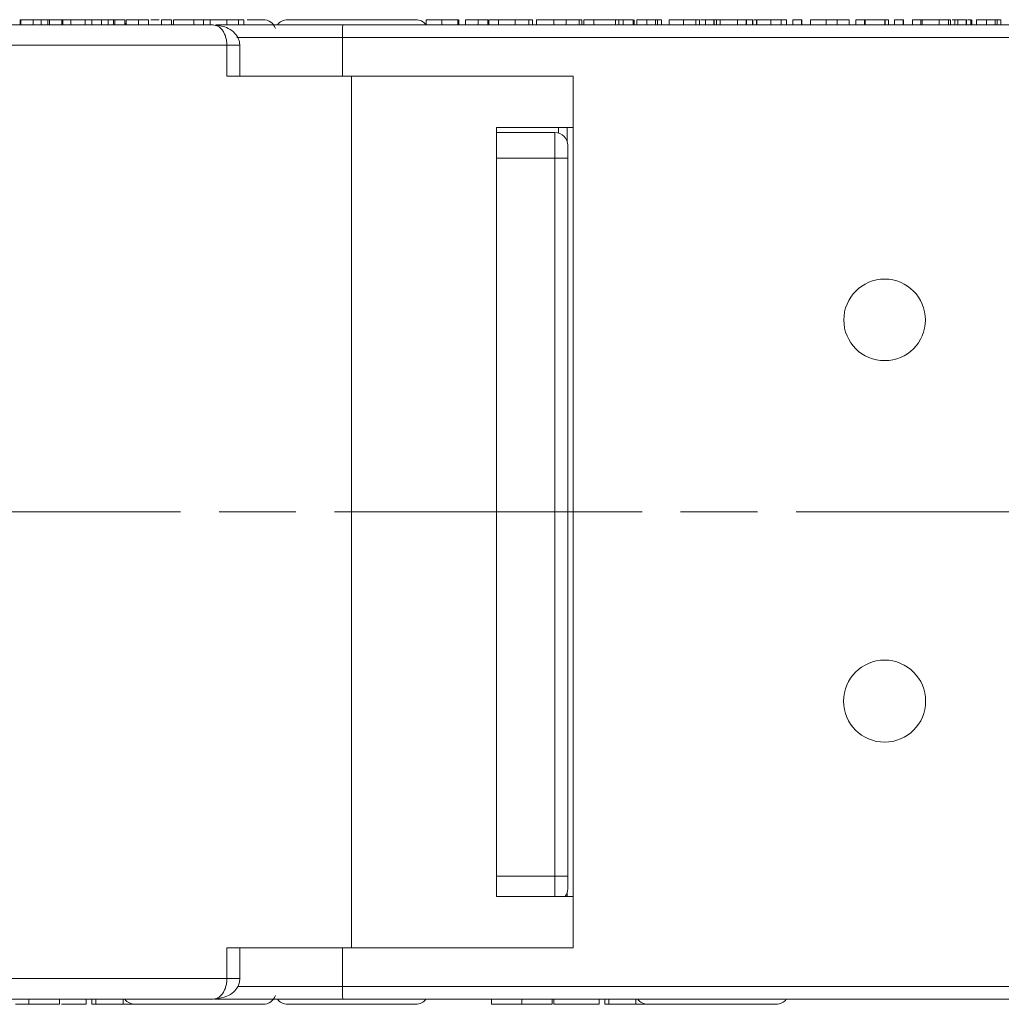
# Model space of a CAD drawing. Header units: millimetres. Extents: x 3378 to 3879, y -297 to 55.
# Tile 4 of 31: x 3605 to 3643, y -202 to -164. Entities that reach past the tile are written whole.
import ezdxf

# ---------------------------------------------------------------- set-up
doc = ezdxf.new("R2010")
doc.units = ezdxf.units.MM
doc.linetypes.add('ACAD_ISO08W100', pattern=[36, 24, -3, 6, -3])
doc.linetypes.add('CENTER', pattern=[0.6, 0.375, -0.075, 0.075, -0.075])
doc.layers.add('中心线', color=1, linetype='CENTER', lineweight=25)

msp = doc.modelspace()

# ---------------------------------------------------------------- linework, layer by layer
at = {"color": 7, "linetype": 'Continuous', "lineweight": 15}
for p, q in [((3605.117, -164.048), (3605.117, -163.848)), ((3605.139, -163.848), (3605.117, -163.848)), ((3605.139, -164.048), (3605.139, -163.848)), ((3605.619, -163.848), (3605.139, -163.848)), ((3605.619, -164.048), (3605.619, -163.848)), ((3606.092, -163.848), (3605.713, -163.848)), ((3605.938, -164.048), (3605.938, -163.848)), ((3606.195, -164.048), (3606.195, -163.848)), ((3606.26, -164.048), (3606.26, -163.848)), ((3606.26, -163.848), (3606.741, -163.848)), ((3606.783, -163.848), (3606.741, -163.848)), ((3606.741, -164.048), (3606.741, -163.848)), ((3606.783, -163.848), (3607.091, -163.848)), ((3606.783, -163.848), (3606.783, -164.048)), ((3607.091, -164.048), (3607.091, -163.848)), ((3607.91, -163.848), (3607.481, -163.848)), ((3607.655, -164.048), (3607.655, -163.848)), ((3607.91, -164.048), (3607.91, -163.848)), ((3608.294, -163.848), (3607.91, -163.848)), ((3608.294, -164.048), (3608.294, -163.848)), ((3608.566, -163.848), (3608.499, -163.848)), ((3608.549, -164.048), (3608.549, -163.848)), ((3608.755, -164.048), (3608.755, -163.848)), ((3608.807, -164.048), (3608.807, -163.848)), ((3609.192, -163.848), (3608.807, -163.848)), ((3609.192, -164.048), (3609.192, -163.848)), ((3609.248, -164.048), (3609.248, -163.848)), ((3609.643, -163.848), (3609.597, -163.848)), ((3609.735, -164.048), (3609.735, -163.848)), ((3609.735, -163.848), (3610.12, -163.848)), ((3610.12, -164.048), (3610.12, -163.848)), ((3611.016, -163.848), (3610.632, -163.848)), ((3610.632, -164.048), (3610.632, -163.848)), ((3611.016, -163.848), (3611.016, -164.048)), ((3611.092, -164.048), (3611.092, -163.848)), ((3611.887, -163.848), (3611.092, -163.848)), ((3611.887, -164.048), (3611.887, -163.848)), ((3612.271, -163.848), (3611.887, -163.848)), ((3612.271, -163.848), (3612.271, -164.048)), ((3612.528, -163.848), (3612.271, -163.848)), ((3612.528, -164.048), (3612.528, -163.848)), ((3613.18, -164.048), (3613.18, -163.848)), ((3613.636, -164.048), (3613.636, -163.848)), ((3613.834, -164.048), (3613.834, -163.848)), ((3620.947, -164.048), (3620.947, -163.848)), ((3621.565, -164.048), (3621.565, -163.848)), ((3622.186, -164.048), (3622.186, -163.848)), ((3622.208, -163.848), (3622.186, -163.848)), ((3622.229, -164.048), (3622.229, -163.848)), ((3622.485, -164.048), (3622.485, -163.848)), ((3622.972, -164.048), (3622.972, -163.848)), ((3622.972, -163.848), (3623.356, -163.848)), ((3623.356, -164.048), (3623.356, -163.848)), ((3623.398, -164.048), (3623.398, -163.848)), ((3623.766, -164.048), (3623.766, -163.848)), ((3624.234, -163.848), (3624.17, -163.848)), ((3624.42, -163.848), (3624.42, -164.048)), ((3624.957, -164.048), (3624.957, -163.848)), ((3625.099, -164.048), (3625.099, -163.848)), ((3625.252, -163.848), (3625.252, -164.048)), ((3625.252, -163.848), (3625.929, -163.848)), ((3625.929, -164.048), (3625.929, -163.848)), ((3626.857, -163.848), (3626.275, -163.848)), ((3626.413, -164.048), (3626.413, -163.848)), ((3627.018, -163.848), (3626.857, -163.848)), ((3626.918, -164.048), (3626.918, -163.848)), ((3627.018, -164.048), (3627.018, -163.848)), ((3627.481, -163.848), (3627.097, -163.848)), ((3627.097, -164.048), (3627.097, -163.848)), ((3627.481, -163.848), (3627.481, -164.048)), ((3628.327, -163.848), (3627.481, -163.848)), ((3628.327, -164.048), (3628.327, -163.848)), ((3628.456, -163.848), (3628.327, -163.848)), ((3628.456, -164.048), (3628.456, -163.848)), ((3628.634, -163.848), (3628.456, -163.848)), ((3628.634, -164.048), (3628.634, -163.848)), ((3629.018, -163.848), (3628.634, -163.848)), ((3629.018, -163.848), (3629.018, -164.048)), ((3629.065, -164.048), (3629.065, -163.848)), ((3629.163, -163.848), (3629.163, -164.048)), ((3629.558, -163.848), (3629.558, -164.048)), ((3629.891, -163.848), (3629.558, -163.848)), ((3629.891, -163.848), (3629.891, -164.048)), ((3629.964, -163.848), (3629.891, -163.848)), ((3629.964, -163.848), (3629.964, -164.048)), ((3629.964, -163.848), (3630.12, -163.848)), ((3630.12, -164.048), (3630.12, -163.848)), ((3630.424, -163.848), (3630.424, -164.048)), ((3630.981, -163.848), (3630.981, -164.048)), ((3631.465, -164.048), (3631.465, -163.848)), ((3631.606, -164.048), (3631.606, -163.848)), ((3631.606, -163.848), (3631.606, -164.048)), ((3631.838, -163.848), (3631.645, -163.848)), ((3631.838, -163.848), (3631.838, -164.048)), ((3632.171, -163.848), (3631.838, -163.848)), ((3632.171, -163.848), (3632.171, -164.048)), ((3632.185, -163.848), (3632.171, -163.848)), ((3632.185, -164.048), (3632.185, -163.848)), ((3632.271, -163.848), (3632.185, -163.848)), ((3632.271, -163.848), (3632.271, -164.048)), ((3632.417, -163.848), (3632.271, -163.848)), ((3632.417, -163.848), (3632.417, -164.048)), ((3633.094, -163.848), (3632.417, -163.848)), ((3633.094, -163.848), (3633.094, -164.048)), ((3633.427, -163.848), (3633.094, -163.848)), ((3633.427, -163.848), (3633.427, -164.048)), ((3633.442, -163.848), (3633.427, -163.848)), ((3633.442, -164.048), (3633.442, -163.848)), ((3633.672, -163.848), (3633.442, -163.848)), ((3633.672, -163.848), (3633.672, -164.048)), ((3633.685, -163.848), (3633.672, -163.848)), ((3633.685, -163.848), (3633.685, -164.048)), ((3633.834, -164.048), (3633.834, -163.848)), ((3633.845, -163.848), (3633.845, -164.048)), ((3634.387, -163.848), (3634.387, -164.048)), ((3634.796, -163.848), (3634.796, -164.048)), ((3635.001, -163.848), (3635.001, -164.048)), ((3635.003, -164.048), (3635.003, -163.848)), ((3635.246, -163.848), (3635.246, -164.048)), ((3635.579, -163.848), (3635.246, -163.848)), ((3635.579, -163.848), (3635.579, -164.048)), ((3635.593, -163.848), (3635.579, -163.848)), ((3635.593, -164.048), (3635.593, -163.848)), ((3635.938, -163.848), (3635.938, -164.048)), ((3635.938, -163.848), (3636.542, -163.848)), ((3636.542, -164.048), (3636.542, -163.848)), ((3636.974, -163.848), (3636.974, -164.048)), ((3637.445, -164.048), (3637.445, -163.848)), ((3637.445, -163.848), (3637.445, -164.048)), ((3637.706, -163.848), (3637.706, -164.048)), ((3638.039, -163.848), (3637.706, -163.848)), ((3638.039, -163.848), (3638.039, -164.048)), ((3638.07, -163.848), (3638.039, -163.848)), ((3638.07, -164.048), (3638.07, -163.848)), ((3638.839, -163.848), (3638.07, -163.848)), ((3638.839, -163.848), (3638.839, -164.048)), ((3638.851, -163.848), (3638.839, -163.848)), ((3638.851, -163.848), (3638.851, -164.048)), ((3638.972, -163.848), (3638.851, -163.848)), ((3638.972, -163.848), (3638.972, -164.048)), ((3638.984, -163.848), (3638.972, -163.848)), ((3638.984, -163.848), (3638.984, -164.048)), ((3639.218, -163.848), (3639.218, -164.048)), ((3639.551, -163.848), (3639.218, -163.848)), ((3639.551, -163.848), (3639.551, -164.048)), ((3639.565, -163.848), (3639.551, -163.848)), ((3639.565, -164.048), (3639.565, -163.848)), ((3639.909, -163.848), (3639.909, -164.048)), ((3640.243, -163.848), (3639.909, -163.848)), ((3640.243, -163.848), (3640.243, -164.048)), ((3640.291, -163.848), (3640.243, -163.848)), ((3640.291, -164.048), (3640.291, -163.848)), ((3640.959, -163.848), (3640.291, -163.848)), ((3640.959, -163.848), (3640.959, -164.048)), ((3641.319, -163.848), (3640.959, -163.848)), ((3641.319, -163.848), (3641.319, -164.048)), ((3641.393, -163.848), (3641.319, -163.848)), ((3641.393, -163.848), (3641.393, -164.048)), ((3641.565, -163.848), (3641.459, -163.848)), ((3641.565, -164.048), (3641.565, -163.848)), ((3641.677, -163.848), (3641.565, -163.848)), ((3641.677, -163.848), (3641.677, -164.048)), ((3642.011, -163.848), (3641.677, -163.848)), ((3642.011, -163.848), (3642.011, -164.048)), ((3642.025, -163.848), (3642.011, -163.848)), ((3642.025, -164.048), (3642.025, -163.848)), ((3642.186, -164.048), (3642.186, -163.848)), ((3642.208, -163.848), (3642.186, -163.848)), ((3642.229, -164.048), (3642.229, -163.848)), ((3642.41, -163.848), (3642.41, -164.048)), ((3642.805, -163.848), (3642.805, -164.048)), ((3643.138, -163.848), (3642.805, -163.848)), ((3643.138, -163.848), (3643.138, -164.048)), ((3643.212, -163.848), (3643.138, -163.848)), ((3643.212, -163.848), (3643.212, -164.048)), ((3643.212, -163.848), (3643.356, -163.848)), ((3643.356, -164.048), (3643.356, -163.848)), ((3612.648, -164.048), (3598.043, -164.048)), ((3612.727, -164.071), (3612.648, -164.048)), ((3647.181, -164.048), (3617.701, -164.048)), ((3617.683, -164.548), (3613.564, -164.548)), ((3617.683, -166.048), (3617.683, -164.548)), ((3617.683, -164.548), (3647.662, -164.548)), ((3598.043, -164.848), (3613.181, -164.848)), ((3613.181, -164.848), (3613.181, -166.048)), ((3613.681, -164.848), (3613.181, -164.848)), ((3613.681, -166.048), (3613.681, -164.848)), ((3613.181, -166.048), (3617.862, -166.048)), ((3626.676, -166.048), (3617.862, -166.048)), ((3618.043, -166.048), (3618.043, -183.048)), ((3626.676, -183.048), (3626.676, -166.048)), ((3626.676, -168.048), (3623.687, -168.048)), ((3623.687, -183.048), (3623.687, -168.048)), ((3626.113, -168.048), (3626.113, -168.27)), ((3626.452, -168.629), (3626.452, -168.048)), ((3625.967, -168.248), (3623.687, -168.248)), ((3625.967, -169.248), (3625.967, -168.248)), ((3623.687, -169.248), (3625.967, -169.248)), ((3626.467, -169.248), (3625.967, -169.248)), ((3625.967, -169.248), (3625.967, -183.048)), ((3626.467, -183.048), (3626.467, -169.248)), ((3618.043, -183.048), (3618.043, -200.048)), ((3623.687, -198.048), (3623.687, -183.048)), ((3625.967, -183.048), (3625.967, -197.248)), ((3626.467, -197.248), (3626.467, -183.048)), ((3626.676, -200.048), (3626.676, -183.048)), ((3625.967, -197.248), (3623.687, -197.248)), ((3625.967, -197.248), (3626.467, -197.248)), ((3625.967, -198.048), (3625.967, -197.248)), ((3623.687, -198.048), (3626.676, -198.048)), ((3626.452, -198.048), (3626.452, -197.868)), ((3617.862, -200.048), (3613.181, -200.048)), ((3613.181, -200.048), (3613.181, -201.248)), ((3613.681, -201.248), (3613.681, -200.048)), ((3617.683, -201.548), (3617.683, -200.048)), ((3617.862, -200.048), (3626.676, -200.048)), ((3613.181, -201.248), (3598.043, -201.248)), ((3613.181, -201.248), (3613.681, -201.248)), ((3613.587, -201.548), (3617.683, -201.548)), ((3647.662, -201.548), (3617.683, -201.548)), ((3598.043, -202.048), (3612.648, -202.048)), ((3605.456, -202.048), (3605.456, -202.248)), ((3606.645, -202.048), (3606.645, -202.248)), ((3606.724, -202.248), (3607.691, -202.248)), ((3607.691, -202.048), (3607.691, -202.248)), ((3607.913, -202.048), (3607.913, -202.248)), ((3607.913, -202.248), (3608.073, -202.248)), ((3608.073, -202.048), (3608.073, -202.248)), ((3608.073, -202.248), (3609.131, -202.248)), ((3609.131, -202.248), (3609.131, -202.048)), ((3609.131, -202.248), (3609.612, -202.248)), ((3617.701, -202.048), (3647.181, -202.048)), ((3623.494, -202.048), (3623.494, -202.248)), ((3624.677, -202.248), (3624.677, -202.048)), ((3625.866, -202.048), (3625.866, -202.248)), ((3625.928, -202.248), (3625.928, -202.048)), ((3625.928, -202.248), (3627.691, -202.248)), ((3627.691, -202.048), (3627.691, -202.248)), ((3627.913, -202.048), (3627.913, -202.248)), ((3627.913, -202.248), (3628.073, -202.248)), ((3628.073, -202.048), (3628.073, -202.248)), ((3628.073, -202.248), (3629.131, -202.248)), ((3629.131, -202.248), (3629.131, -202.048)), ((3629.131, -202.248), (3629.612, -202.248))]:
    msp.add_line(p, q, dxfattribs=at)
at = {"color": 7, "linetype": 'Continuous', "lineweight": 15, "flags": 128}
msp.add_lwpolyline([(3609.248, -163.99), (3609.243, -163.995), (3609.2, -164.044)], dxfattribs=at)
at = {"color": 7, "linetype": 'Continuous', "lineweight": 15}
for centre, radius in [((3638.826, -175.556), 1.59), ((3638.826, -190.425), 1.6)]:
    msp.add_circle(centre, radius, dxfattribs=at)
for centre, radius, start, end in [((3614.597, -164.348), 0.5, 18.9207, 90), ((3615.543, -164.348), 0.5, 90, 142.4694), ((3620.543, -164.348), 0.5, 37.7178, 90), ((3621.081, -164.423), 3.401, 173.666, 182.1037), ((3625.967, -168.748), 0.5, 360, 90), ((3625.967, -197.748), 0.5, 323.1301, 360), ((3621.081, -201.673), 3.401, 177.8963, 186.334), ((3614.597, -201.748), 0.5, 270, 341.0793), ((3609.597, -201.748), 0.5, 217.7178, 270), ((3615.543, -201.748), 0.5, 217.7178, 270), ((3620.543, -201.748), 0.5, 270, 322.4694), ((3629.597, -201.748), 0.5, 216.8699, 270), ((3634.597, -201.748), 0.5, 270, 322.4694)]:
    msp.add_arc(centre, radius, start, end, dxfattribs=at)
for points, knots in [([(3605.619, -163.848), (3605.621, -163.848), (3605.624, -163.848), (3605.647, -163.848), (3605.715, -163.848), (3605.793, -163.848), (3605.871, -163.848), (3605.923, -163.848), (3605.938, -163.848)], [0, 0, 0, 0, 0.272224, 0.546623, 0.659126, 0.771081, 0.934792, 1, 1, 1, 1]), ([(3605.938, -163.848), (3605.958, -163.848), (3606, -163.848), (3606.054, -163.848), (3606.1, -163.848), (3606.137, -163.848), (3606.169, -163.848), (3606.187, -163.848), (3606.195, -163.848)], [0, 0, 0, 0, 0.199415, 0.404779, 0.549305, 0.697938, 0.847272, 1, 1, 1, 1]), ([(3606.195, -163.848), (3606.205, -163.848), (3606.225, -163.848), (3606.24, -163.848), (3606.248, -163.848), (3606.254, -163.848), (3606.258, -163.848), (3606.26, -163.848), (3606.26, -163.848)], [0, 0, 0, 0, 0.2052876, 0.4164731, 0.5617174, 0.70725, 0.8535415, 1, 1, 1, 1]), ([(3606.741, -163.848), (3606.743, -163.848), (3606.762, -163.848), (3606.773, -163.848), (3606.783, -163.848)], [0, 0, 0, 0, 0.100262, 1, 1, 1, 1]), ([(3607.091, -163.848), (3607.12, -163.848), (3607.183, -163.848), (3607.379, -163.848), (3607.553, -163.848), (3607.655, -163.848)], [0, 0, 0, 0, 0.258114, 0.568753, 1, 1, 1, 1]), ([(3608.549, -163.848), (3608.515, -163.848), (3608.46, -163.848), (3608.39, -163.848), (3608.341, -163.848), (3608.297, -163.848), (3608.295, -163.848), (3608.294, -163.848)], [0, 0, 0, 0, 0.184762, 0.299719, 0.415222, 0.547977, 1, 1, 1, 1]), ([(3608.755, -163.848), (3608.747, -163.848), (3608.73, -163.848), (3608.696, -163.848), (3608.657, -163.848), (3608.619, -163.848), (3608.582, -163.848), (3608.56, -163.848), (3608.549, -163.848)], [0, 0, 0, 0, 0.183139, 0.371304, 0.547074, 0.729826, 0.863864, 1, 1, 1, 1]), ([(3608.807, -163.848), (3608.806, -163.848), (3608.805, -163.848), (3608.8, -163.848), (3608.794, -163.848), (3608.785, -163.848), (3608.774, -163.848), (3608.761, -163.848), (3608.755, -163.848)], [0, 0, 0, 0, 0.19154, 0.383375, 0.534789, 0.686736, 0.842076, 1, 1, 1, 1]), ([(3609.248, -163.848), (3609.31, -163.848), (3609.43, -163.848), (3609.595, -163.848), (3609.688, -163.848), (3609.735, -163.848)], [0, 0, 0, 0, 0.340777, 0.666506, 1, 1, 1, 1]), ([(3610.539, -163.848), (3610.465, -163.848), (3610.341, -163.848), (3610.249, -163.848), (3610.212, -163.848)], [0, 0, 0, 0, 0.595524, 1, 1, 1, 1]), ([(3613.18, -163.848), (3613.113, -163.848), (3612.982, -163.848), (3612.809, -163.848), (3612.674, -163.848), (3612.539, -163.848), (3612.532, -163.848), (3612.527, -163.848)], [0, 0, 0, 0, 0.147573, 0.284708, 0.42143, 0.569087, 1, 1, 1, 1]), ([(3613.636, -163.848), (3613.614, -163.848), (3613.569, -163.848), (3613.486, -163.848), (3613.396, -163.848), (3613.314, -163.848), (3613.241, -163.848), (3613.201, -163.848), (3613.18, -163.848)], [0, 0, 0, 0, 0.193766, 0.39358, 0.576637, 0.765409, 0.88229, 1, 1, 1, 1]), ([(3613.834, -163.848), (3613.833, -163.848), (3613.831, -163.848), (3613.811, -163.848), (3613.781, -163.848), (3613.748, -163.848), (3613.703, -163.848), (3613.659, -163.848), (3613.636, -163.848)], [0, 0, 0, 0, 0.236152, 0.473855, 0.601652, 0.730266, 0.863502, 1, 1, 1, 1]), ([(3614.597, -163.848), (3614.562, -163.848), (3614.508, -163.848), (3614.232, -163.848), (3614.045, -163.848), (3613.97, -163.848)], [0, 0, 0, 0, 0.5237507, 0.808868, 1, 1, 1, 1]), ([(3620.543, -163.848), (3620.509, -163.848), (3620.457, -163.848), (3620.146, -163.848), (3619.823, -163.848), (3619.425, -163.848), (3618.842, -163.848), (3618.043, -163.848), (3617.243, -163.848), (3616.66, -163.848), (3616.262, -163.848), (3615.939, -163.848), (3615.628, -163.848), (3615.576, -163.848), (3615.543, -163.848)], [0, 0, 0, 0, 0.119721, 0.184895, 0.25, 0.315174, 0.380279, 0.5, 0.619721, 0.684895, 0.75, 0.815174, 0.880279, 1, 1, 1, 1]), ([(3621.565, -163.848), (3621.464, -163.848), (3621.307, -163.848), (3621.126, -163.848), (3621.013, -163.848), (3620.955, -163.848), (3620.95, -163.848), (3620.947, -163.848)], [0, 0, 0, 0, 0.288996, 0.450693, 0.612382, 0.824011, 1, 1, 1, 1]), ([(3622.186, -163.848), (3622.158, -163.848), (3622.102, -163.848), (3621.948, -163.848), (3621.763, -163.848), (3621.633, -163.848), (3621.565, -163.848)], [0, 0, 0, 0, 0.254384, 0.503489, 0.74052, 1, 1, 1, 1]), ([(3622.485, -163.848), (3622.546, -163.848), (3622.667, -163.848), (3622.831, -163.848), (3622.925, -163.848), (3622.972, -163.848)], [0, 0, 0, 0, 0.340777, 0.666506, 1, 1, 1, 1]), ([(3623.817, -163.848), (3623.766, -163.848), (3623.648, -163.848), (3623.507, -163.848), (3623.412, -163.848), (3623.403, -163.848), (3623.398, -163.848)], [0, 0, 0, 0, 0.1784934, 0.4138134, 0.6871296, 1, 1, 1, 1]), ([(3624.42, -163.848), (3624.326, -163.848), (3624.165, -163.848), (3623.971, -163.848), (3623.844, -163.848), (3623.785, -163.848), (3623.77, -163.848), (3623.766, -163.848)], [0, 0, 0, 0, 0.284938, 0.489037, 0.692754, 0.904788, 1, 1, 1, 1]), ([(3624.957, -163.848), (3624.931, -163.848), (3624.878, -163.848), (3624.778, -163.848), (3624.666, -163.848), (3624.567, -163.848), (3624.484, -163.848), (3624.441, -163.848), (3624.42, -163.848)], [0, 0, 0, 0, 0.198178, 0.402258, 0.594941, 0.795362, 0.897384, 1, 1, 1, 1]), ([(3625.099, -163.848), (3625.098, -163.848), (3625.097, -163.848), (3625.089, -163.848), (3625.076, -163.848), (3625.053, -163.848), (3625.017, -163.848), (3624.977, -163.848), (3624.957, -163.848)], [0, 0, 0, 0, 0.142815, 0.286331, 0.415095, 0.544797, 0.769652, 1, 1, 1, 1]), ([(3625.929, -163.848), (3625.962, -163.848), (3626.029, -163.848), (3626.143, -163.848), (3626.247, -163.848), (3626.342, -163.848), (3626.39, -163.848), (3626.413, -163.848)], [0, 0, 0, 0, 0.2061597, 0.4123253, 0.7060368, 0.8529783, 1, 1, 1, 1]), ([(3626.413, -163.848), (3626.48, -163.848), (3626.603, -163.848), (3626.754, -163.848), (3626.856, -163.848), (3626.911, -163.848), (3626.916, -163.848), (3626.918, -163.848)], [0, 0, 0, 0, 0.24221, 0.444968, 0.647176, 0.869019, 1, 1, 1, 1]), ([(3629.545, -163.848), (3629.519, -163.848), (3629.451, -163.848), (3629.322, -163.848), (3629.216, -163.848), (3629.163, -163.848)], [0, 0, 0, 0, 0.244902, 0.618009, 1, 1, 1, 1]), ([(3630.981, -163.848), (3630.913, -163.848), (3630.789, -163.848), (3630.634, -163.848), (3630.522, -163.848), (3630.447, -163.848), (3630.432, -163.848), (3630.424, -163.848)], [0, 0, 0, 0, 0.219903, 0.401483, 0.582484, 0.790929, 1, 1, 1, 1]), ([(3631.465, -163.848), (3631.444, -163.848), (3631.403, -163.848), (3631.329, -163.848), (3631.249, -163.848), (3631.165, -163.848), (3631.075, -163.848), (3631.012, -163.848), (3630.981, -163.848)], [0, 0, 0, 0, 0.177376, 0.35832, 0.511584, 0.66939, 0.832541, 1, 1, 1, 1]), ([(3631.606, -163.848), (3631.605, -163.848), (3631.602, -163.848), (3631.589, -163.848), (3631.574, -163.848), (3631.55, -163.848), (3631.516, -163.848), (3631.482, -163.848), (3631.465, -163.848)], [0, 0, 0, 0, 0.164091, 0.329194, 0.461325, 0.594454, 0.795732, 1, 1, 1, 1]), ([(3633.834, -163.848), (3633.833, -163.848), (3633.831, -163.848), (3633.811, -163.848), (3633.78, -163.848), (3633.756, -163.848), (3633.735, -163.848), (3633.728, -163.848)], [0, 0, 0, 0, 0.3016507, 0.6052828, 0.7685249, 0.9328107, 1, 1, 1, 1]), ([(3634.387, -163.848), (3634.319, -163.848), (3634.189, -163.848), (3634.039, -163.848), (3633.919, -163.848), (3633.852, -163.848), (3633.853, -163.848), (3633.853, -163.848)], [0, 0, 0, 0, 0.172171, 0.3289, 0.468245, 0.701669, 1, 1, 1, 1]), ([(3634.796, -163.848), (3634.775, -163.848), (3634.733, -163.848), (3634.655, -163.848), (3634.57, -163.848), (3634.497, -163.848), (3634.435, -163.848), (3634.403, -163.848), (3634.387, -163.848)], [0, 0, 0, 0, 0.2065585, 0.420423, 0.6036233, 0.7939578, 0.8966075, 1, 1, 1, 1]), ([(3635.001, -163.848), (3634.997, -163.848), (3634.99, -163.848), (3634.966, -163.848), (3634.935, -163.848), (3634.902, -163.848), (3634.859, -163.848), (3634.817, -163.848), (3634.796, -163.848)], [0, 0, 0, 0, 0.238371, 0.477819, 0.605218, 0.733311, 0.865299, 1, 1, 1, 1]), ([(3636.974, -163.848), (3636.938, -163.848), (3636.866, -163.848), (3636.758, -163.848), (3636.65, -163.848), (3636.578, -163.848), (3636.542, -163.848)], [0, 0, 0, 0, 0.2495612, 0.4994931, 0.7497412, 1, 1, 1, 1]), ([(3637.445, -163.848), (3637.437, -163.848), (3637.419, -163.848), (3637.327, -163.848), (3637.202, -163.848), (3637.079, -163.848), (3637.001, -163.848), (3636.974, -163.848)], [0, 0, 0, 0, 0.254708, 0.509114, 0.703741, 0.899049, 1, 1, 1, 1]), ([(3642.186, -163.848), (3642.161, -163.848), (3642.132, -163.848), (3642.07, -163.848), (3642.061, -163.848)], [0, 0, 0, 0, 0.8415146, 1, 1, 1, 1]), ([(3642.805, -163.848), (3642.774, -163.848), (3642.703, -163.848), (3642.569, -163.848), (3642.464, -163.848), (3642.41, -163.848)], [0, 0, 0, 0, 0.271297, 0.631362, 1, 1, 1, 1]), ([(3613.68, -164.848), (3613.677, -164.8), (3613.671, -164.706), (3613.614, -164.542), (3613.482, -164.345), (3613.25, -164.181), (3612.976, -164.086), (3612.808, -164.067), (3612.727, -164.058)], [0, 0, 0, 0, 0.106339, 0.205587, 0.370736, 0.610536, 0.810607, 1, 1, 1, 1]), ([(3613.181, -164.848), (3613.178, -164.792), (3613.173, -164.676), (3613.134, -164.517), (3613.075, -164.374), (3612.979, -164.218), (3612.857, -164.097), (3612.762, -164.078), (3612.727, -164.071)], [0, 0, 0, 0, 0.137753, 0.281646, 0.414794, 0.562708, 0.843201, 1, 1, 1, 1]), ([(3617.701, -164.048), (3617.139, -164.048), (3615.981, -164.048), (3614.281, -164.048), (3613.257, -164.048), (3612.741, -164.048)], [0, 0, 0, 0, 0.31897, 0.657045, 1, 1, 1, 1]), ([(3626.467, -169.248), (3626.467, -169.185), (3626.467, -169.088), (3626.467, -168.972), (3626.467, -168.892), (3626.467, -168.828), (3626.467, -168.765), (3626.467, -168.755), (3626.467, -168.748)], [0, 0, 0, 0, 0.239443, 0.369379, 0.5, 0.629936, 0.760557, 1, 1, 1, 1]), ([(3626.467, -197.748), (3626.467, -197.742), (3626.467, -197.731), (3626.467, -197.669), (3626.467, -197.604), (3626.467, -197.525), (3626.467, -197.408), (3626.467, -197.311), (3626.467, -197.248)], [0, 0, 0, 0, 0.239443, 0.369379, 0.5, 0.629936, 0.760557, 1, 1, 1, 1]), ([(3612.648, -202.048), (3612.709, -202.038), (3612.832, -202.018), (3612.979, -201.879), (3613.075, -201.723), (3613.134, -201.58), (3613.173, -201.421), (3613.178, -201.305), (3613.181, -201.248)], [0, 0, 0, 0, 0.2479947, 0.4981508, 0.6300332, 0.7488149, 0.8771295, 1, 1, 1, 1]), ([(3612.727, -202.039), (3612.879, -202.017), (3613.135, -201.981), (3613.436, -201.793), (3613.588, -201.602), (3613.667, -201.421), (3613.676, -201.308), (3613.68, -201.248)], [0, 0, 0, 0, 0.3433275, 0.579163, 0.7536703, 0.8688042, 1, 1, 1, 1]), ([(3604.929, -202.248), (3604.96, -202.248), (3605.022, -202.248), (3605.114, -202.248), (3605.202, -202.248), (3605.286, -202.248), (3605.37, -202.248), (3605.427, -202.248), (3605.456, -202.248)], [0, 0, 0, 0, 0.185429, 0.37219, 0.527708, 0.683877, 0.841678, 1, 1, 1, 1]), ([(3605.456, -202.248), (3605.591, -202.248), (3605.862, -202.248), (3606.218, -202.248), (3606.47, -202.248), (3606.622, -202.248), (3606.637, -202.248), (3606.645, -202.248)], [0, 0, 0, 0, 0.203933, 0.41017, 0.593215, 0.773531, 1, 1, 1, 1]), ([(3609.597, -202.248), (3609.63, -202.248), (3609.682, -202.248), (3609.993, -202.248), (3610.317, -202.248), (3610.714, -202.248), (3611.297, -202.248), (3612.097, -202.248), (3612.897, -202.248), (3613.479, -202.248), (3613.877, -202.248), (3614.2, -202.248), (3614.511, -202.248), (3614.563, -202.248), (3614.597, -202.248)], [0, 0, 0, 0, 0.119721, 0.184895, 0.25, 0.315174, 0.380279, 0.5, 0.619721, 0.684895, 0.75, 0.815174, 0.880279, 1, 1, 1, 1]), ([(3612.698, -202.048), (3612.958, -202.048), (3613.477, -202.048), (3614.573, -202.048), (3615.979, -202.048), (3617.138, -202.048), (3617.701, -202.048)], [0, 0, 0, 0, 0.174561, 0.349221, 0.684072, 1, 1, 1, 1]), ([(3615.543, -202.248), (3615.576, -202.248), (3615.628, -202.248), (3615.939, -202.248), (3616.263, -202.248), (3616.66, -202.248), (3617.243, -202.248), (3618.043, -202.248), (3618.843, -202.248), (3619.425, -202.248), (3619.823, -202.248), (3620.146, -202.248), (3620.457, -202.248), (3620.509, -202.248), (3620.543, -202.248)], [0, 0, 0, 0, 0.119721, 0.184895, 0.25, 0.315174, 0.380279, 0.5, 0.619721, 0.684895, 0.75, 0.815174, 0.880279, 1, 1, 1, 1]), ([(3623.494, -202.248), (3623.501, -202.248), (3623.514, -202.248), (3623.668, -202.248), (3623.942, -202.248), (3624.297, -202.248), (3624.546, -202.248), (3624.677, -202.248)], [0, 0, 0, 0, 0.204609, 0.411109, 0.621842, 0.801311, 1, 1, 1, 1]), ([(3624.677, -202.248), (3624.811, -202.248), (3625.083, -202.248), (3625.438, -202.248), (3625.688, -202.248), (3625.843, -202.248), (3625.858, -202.248), (3625.866, -202.248)], [0, 0, 0, 0, 0.205416, 0.413489, 0.592452, 0.772931, 1, 1, 1, 1]), ([(3629.597, -202.248), (3629.63, -202.248), (3629.682, -202.248), (3629.993, -202.248), (3630.317, -202.248), (3630.714, -202.248), (3631.297, -202.248), (3632.097, -202.248), (3632.897, -202.248), (3633.479, -202.248), (3633.877, -202.248), (3634.2, -202.248), (3634.511, -202.248), (3634.563, -202.248), (3634.597, -202.248)], [0, 0, 0, 0, 0.119721, 0.184895, 0.25, 0.315174, 0.380279, 0.5, 0.619721, 0.684895, 0.75, 0.815174, 0.880279, 1, 1, 1, 1])]:
    msp.add_open_spline(points, degree=3, knots=knots, dxfattribs=at)
at = {"layer": '中心线', "linetype": 'ACAD_ISO08W100', "lineweight": 13, "ltscale": 0.5}
msp.add_line((3809.371, -183.048), (3545.53, -183.048), dxfattribs=at)

doc.saveas('drawing.dxf')
